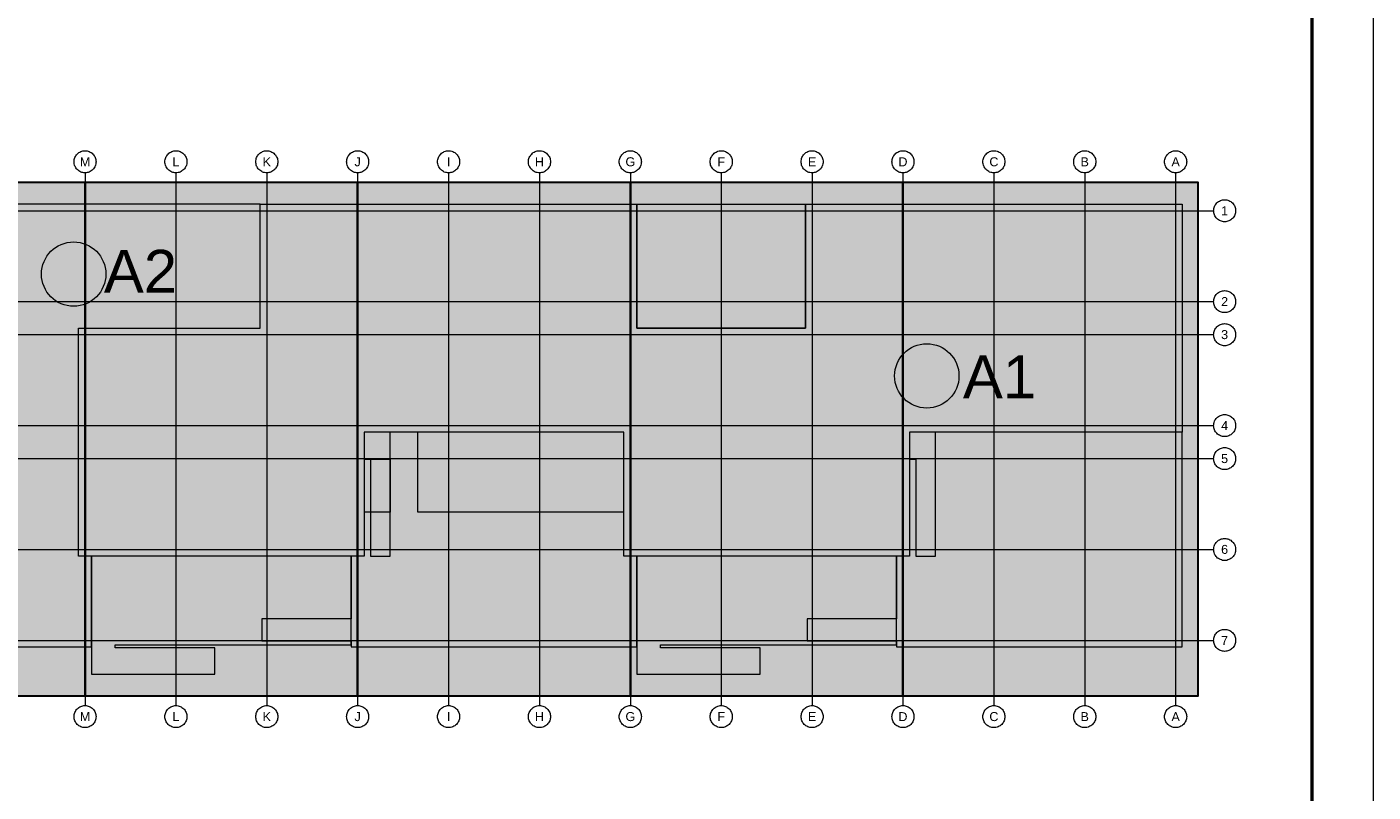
# Model space of a CAD drawing. Extents: x 294 to 994, y 7 to 427.
# Tile 29 of 31: x 884 to 994, y 178 to 241. Entities that reach past the tile are written whole.
import ezdxf
from ezdxf.lldxf.tags import DXFTag

# ---------------------------------------------------------------- set-up
doc = ezdxf.new("R2010")
doc.units = 0
doc.layers.get('0').update_dxf_attribs({"lineweight": 5})
for name, color, linetype, lineweight in [('ELT_Aufzug', 7, 'Continuous', 5), ('iwb_Plankopf Linie', 7, 'Continuous', 13), ('iwb_Plankopf Rahmen', 7, 'Continuous', 35), ('iwb_Plankopf Text', 7, 'Continuous', 18), ('PK_LP', 7, 'Continuous', 9), ('PK_LP_Achsen', 7, 'STRICHPUNKT2', 5)]:
    doc.layers.add(name, color=color, linetype=linetype, lineweight=lineweight)
for name, color, linetype, lineweight, true_color in [('PK_Förderanlagen', 5, 'Continuous', 9, 0x0000ff), ('PK_LP_gesamt', 1, 'Continuous', 9, 0xff0000), ('PK_LP_Tennung', 9, 'Continuous', 18, 0x808080)]:
    doc.layers.add(name, color=color, linetype=linetype, lineweight=lineweight, true_color=true_color)
doc.styles.add('Arial', font='arial.ttf')
doc.styles.get("Standard").update_dxf_attribs({"font": 'arial.ttf'})
tags = doc.linetypes.add('grob', pattern=[14, 3, -8, 3]).pattern_tags.tags
tags[8:9] = [DXFTag(74, 4), DXFTag(75, 0), DXFTag(340, '0'), DXFTag(46, 0.0), DXFTag(50, 0.0), DXFTag(44, 0.0), DXFTag(45, 0.0)]
tags[6:7] = [DXFTag(74, 4), DXFTag(75, 0), DXFTag(340, '0'), DXFTag(46, 0.0), DXFTag(50, 0.0), DXFTag(44, 0.0), DXFTag(45, 0.0)]
tags[4:5] = [DXFTag(74, 4), DXFTag(75, 0), DXFTag(340, '0'), DXFTag(46, 0.0), DXFTag(50, 0.0), DXFTag(44, 0.0), DXFTag(45, 0.0)]
tags = doc.linetypes.add('STRICHPUNKT2', pattern=[12.7, 6.35, -3.175, 0, -3.175]).pattern_tags.tags
tags[10:11] = [DXFTag(74, 4), DXFTag(75, 0), DXFTag(340, '0'), DXFTag(46, 0.0), DXFTag(50, 0.0), DXFTag(44, 0.0), DXFTag(45, 0.0)]
tags[8:9] = [DXFTag(74, 4), DXFTag(75, 0), DXFTag(340, '0'), DXFTag(46, 0.0), DXFTag(50, 0.0), DXFTag(44, 0.0), DXFTag(45, 0.0)]
tags[6:7] = [DXFTag(74, 4), DXFTag(75, 0), DXFTag(340, '0'), DXFTag(46, 0.0), DXFTag(50, 0.0), DXFTag(44, 0.0), DXFTag(45, 0.0)]
tags[4:5] = [DXFTag(74, 4), DXFTag(75, 0), DXFTag(340, '0'), DXFTag(46, 0.0), DXFTag(50, 0.0), DXFTag(44, 0.0), DXFTag(45, 0.0)]

# ---------------------------------------------------------------- blocks, each defined once
blk = doc.blocks.new('Polygon-A05LE0N9BH', base_point=(956.92, 211.02))
at = {"color": 0, "linetype": 'ByBlock', "lineweight": -2, "ltscale": 0.13}
blk.add_solid([(956.92, 211.02), (956.92, 213.36), (958.36, 211.02), (958.36, 213.36)], dxfattribs=at)
blk = doc.blocks.new('Polygon-A05LE0NBBH', base_point=(887.11, 219.79))
at = {"color": 0, "linetype": 'ByBlock', "lineweight": -2, "ltscale": 0.13}
blk.add_solid([(887.11, 219.79), (887.11, 221.3), (888.73, 219.79), (888.73, 221.3)], dxfattribs=at)
blk = doc.blocks.new('Schraffur-A05LE0NFBH', base_point=(818.1, 186.06))
at = {"color": 0, "linetype": 'ByBlock', "lineweight": -2, "ltscale": 0.13}
blk.add_solid([(818.1, 228.07), (979.74, 228.07), (818.1, 186.06), (979.74, 186.06)], dxfattribs=at)

msp = doc.modelspace()

# ---------------------------------------------------------------- linework, layer by layer
at = {"layer": 'iwb_Plankopf Linie', "ltscale": 0.13}
msp.add_line((989.07, 11.8), (989.07, 303.8), dxfattribs=at)
at = {"layer": 'iwb_Plankopf Rahmen', "color": 8, "lineweight": 13, "ltscale": 0.13, "true_color": 0x808080}
msp.add_line((994.07, 426.8), (994.07, 6.8), dxfattribs=at)
at = {"layer": 'iwb_Plankopf Rahmen', "color": 7, "lineweight": 50, "ltscale": 0.5}
msp.add_line((989.07, 421.38), (989.07, 11.8), dxfattribs=at)
at = {"layer": 'iwb_Plankopf Rahmen', "ltscale": 0.35}
msp.add_line((989.07, 303.8), (989.07, 11.8), dxfattribs=at)
at = {"layer": 'PK_Förderanlagen', "ltscale": 0.13}
for centre in [(887.91, 220.56), (957.61, 212.24)]:
    msp.add_circle(centre, 2.63, dxfattribs=at)
at = {"layer": 'PK_LP', "color": 7, "linetype": 'grob', "lineweight": 30, "ltscale": 0.3}
for points in [[(861.48, 228.07), (888.84, 228.07), (888.84, 186.06), (861.48, 186.06)], [(888.84, 228.07), (911.11, 228.07), (911.11, 186.06), (888.84, 186.06)], [(911.11, 228.07), (933.39, 228.07), (933.39, 186.06), (911.11, 186.06)], [(933.39, 228.07), (955.66, 228.07), (955.66, 186.06), (933.39, 186.06)]]:
    msp.add_lwpolyline(points, close=True, dxfattribs=at)
at = {"layer": 'PK_LP', "linetype": 'grob', "lineweight": 30, "ltscale": 0.3}
msp.add_lwpolyline([(955.66, 228.07), (979.74, 228.07), (979.74, 186.06), (955.66, 186.06)], close=True, dxfattribs=at)
at = {"layer": 'PK_LP', "lineweight": 13, "ltscale": 0.13}
for points in [[(819.9, 215.07), (819.9, 197.52), (833.58, 197.52), (833.58, 190.1), (889.38, 190.1), (889.38, 197.52), (888.3, 197.52), (888.3, 216.14), (903.15, 216.14), (903.15, 226.27), (834.66, 226.27), (834.66, 215.07)], [(911.65, 197.52), (888.3, 197.52), (888.3, 216.14), (903.15, 216.14), (903.15, 226.27), (933.93, 226.27), (933.93, 216.14), (947.7, 216.14), (947.7, 226.27), (978.48, 226.27), (978.48, 207.65), (956.2, 207.65), (956.2, 197.52), (932.85, 197.52), (932.85, 207.65), (911.65, 207.65)], [(933.93, 226.27), (947.7, 226.27), (947.7, 216.14), (933.93, 216.14)], [(903.29, 192.4), (903.29, 190.6), (910.58, 190.6), (910.58, 190.1), (933.93, 190.1), (933.93, 197.52), (932.85, 197.52), (932.85, 201.11), (916.03, 201.11), (916.03, 207.65), (911.65, 207.65), (911.65, 205.45), (913.77, 205.45), (913.77, 201.11), (911.65, 201.11), (911.65, 197.52), (910.58, 197.52), (910.58, 192.4)], [(913.77, 197.52), (913.77, 207.65), (911.65, 207.65), (911.65, 205.45), (912.15, 205.45), (912.15, 197.52)], [(947.84, 192.4), (947.84, 190.6), (955.13, 190.6), (955.13, 190.1), (978.48, 190.1), (978.48, 207.65), (956.2, 207.65), (956.2, 197.52), (955.13, 197.52), (955.13, 192.4)], [(958.32, 197.52), (958.32, 207.65), (956.2, 207.65), (956.2, 205.45), (956.7, 205.45), (956.7, 197.52)], [(889.38, 197.52), (889.38, 187.86), (899.45, 187.86), (899.45, 190.02), (891.31, 190.02), (891.31, 190.28), (910.58, 190.28), (910.58, 197.52)], [(933.93, 197.52), (933.93, 187.86), (944, 187.86), (944, 190.02), (935.86, 190.02), (935.86, 190.28), (955.13, 190.28), (955.13, 197.52)]]:
    msp.add_lwpolyline(points, close=True, dxfattribs=at)
at = {"layer": 'PK_LP_Achsen', "color": 7, "ltscale": 0.13}
for p, q in [((888.84, 228.83), (888.84, 185.3)), ((896.26, 228.83), (896.26, 185.3)), ((903.69, 228.83), (903.69, 185.3)), ((911.11, 228.83), (911.11, 185.3)), ((918.54, 228.83), (918.54, 185.3)), ((925.96, 228.83), (925.96, 185.3)), ((933.39, 228.83), (933.39, 185.3)), ((940.81, 228.83), (940.81, 185.3)), ((948.24, 228.83), (948.24, 185.3)), ((955.66, 228.83), (955.66, 185.3)), ((963.09, 228.83), (963.09, 185.3)), ((970.51, 228.83), (970.51, 185.3)), ((977.94, 228.83), (977.94, 185.3)), ((817.34, 225.73), (981.04, 225.73)), ((817.34, 218.31), (981.04, 218.31)), ((817.34, 215.61), (981.04, 215.61)), ((817.34, 208.18), (981.04, 208.18)), ((817.34, 205.48), (981.04, 205.48)), ((817.34, 198.06), (981.04, 198.06)), ((817.34, 190.63), (981.04, 190.63))]:
    msp.add_line(p, q, dxfattribs=at)
at = {"layer": 'PK_LP_Achsen', "color": 7, "linetype": 'Continuous', "ltscale": 0.13}
for points in [[(888.84, 230.63), (888.93, 230.63), (889.01, 230.62), (889.1, 230.6), (889.18, 230.57), (889.26, 230.53), (889.34, 230.48), (889.41, 230.43), (889.48, 230.37), (889.54, 230.31), (889.59, 230.23), (889.63, 230.16), (889.67, 230.08), (889.7, 230), (889.72, 229.91), (889.73, 229.82), (889.74, 229.73), (889.73, 229.65), (889.72, 229.56), (889.7, 229.47), (889.67, 229.39), (889.63, 229.31), (889.59, 229.23), (889.54, 229.16), (889.48, 229.1), (889.41, 229.04), (889.34, 228.99), (889.26, 228.94), (889.18, 228.9), (889.1, 228.87), (889.01, 228.85), (888.93, 228.84), (888.84, 228.83), (888.75, 228.84), (888.66, 228.85), (888.58, 228.87), (888.49, 228.9), (888.42, 228.94), (888.34, 228.99), (888.27, 229.04), (888.2, 229.1), (888.14, 229.16), (888.09, 229.23), (888.05, 229.31), (888.01, 229.39), (887.98, 229.47), (887.96, 229.56), (887.94, 229.65), (887.94, 229.73), (887.94, 229.82), (887.96, 229.91), (887.98, 230), (888.01, 230.08), (888.05, 230.16), (888.09, 230.23), (888.14, 230.31), (888.2, 230.37), (888.27, 230.43), (888.34, 230.48), (888.42, 230.53), (888.49, 230.57), (888.58, 230.6), (888.66, 230.62), (888.75, 230.63)], [(896.26, 230.63), (896.35, 230.63), (896.44, 230.62), (896.53, 230.6), (896.61, 230.57), (896.69, 230.53), (896.76, 230.48), (896.84, 230.43), (896.9, 230.37), (896.96, 230.31), (897.01, 230.23), (897.06, 230.16), (897.1, 230.08), (897.13, 230), (897.15, 229.91), (897.16, 229.82), (897.16, 229.73), (897.16, 229.65), (897.15, 229.56), (897.13, 229.47), (897.1, 229.39), (897.06, 229.31), (897.01, 229.23), (896.96, 229.16), (896.9, 229.1), (896.84, 229.04), (896.76, 228.99), (896.69, 228.94), (896.61, 228.9), (896.53, 228.87), (896.44, 228.85), (896.35, 228.84), (896.26, 228.83), (896.18, 228.84), (896.09, 228.85), (896, 228.87), (895.92, 228.9), (895.84, 228.94), (895.76, 228.99), (895.69, 229.04), (895.63, 229.1), (895.57, 229.16), (895.52, 229.23), (895.47, 229.31), (895.43, 229.39), (895.4, 229.47), (895.38, 229.56), (895.37, 229.65), (895.36, 229.73), (895.37, 229.82), (895.38, 229.91), (895.4, 230), (895.43, 230.08), (895.47, 230.16), (895.52, 230.23), (895.57, 230.31), (895.63, 230.37), (895.69, 230.43), (895.76, 230.48), (895.84, 230.53), (895.92, 230.57), (896, 230.6), (896.09, 230.62), (896.18, 230.63)], [(903.69, 230.63), (903.78, 230.63), (903.86, 230.62), (903.95, 230.6), (904.03, 230.57), (904.11, 230.53), (904.19, 230.48), (904.26, 230.43), (904.33, 230.37), (904.39, 230.31), (904.44, 230.23), (904.48, 230.16), (904.52, 230.08), (904.55, 230), (904.57, 229.91), (904.58, 229.82), (904.59, 229.73), (904.58, 229.65), (904.57, 229.56), (904.55, 229.47), (904.52, 229.39), (904.48, 229.31), (904.44, 229.23), (904.39, 229.16), (904.33, 229.1), (904.26, 229.04), (904.19, 228.99), (904.11, 228.94), (904.03, 228.9), (903.95, 228.87), (903.86, 228.85), (903.78, 228.84), (903.69, 228.83), (903.6, 228.84), (903.51, 228.85), (903.43, 228.87), (903.34, 228.9), (903.27, 228.94), (903.19, 228.99), (903.12, 229.04), (903.05, 229.1), (902.99, 229.16), (902.94, 229.23), (902.9, 229.31), (902.86, 229.39), (902.83, 229.47), (902.81, 229.56), (902.79, 229.65), (902.79, 229.73), (902.79, 229.82), (902.81, 229.91), (902.83, 230), (902.86, 230.08), (902.9, 230.16), (902.94, 230.23), (902.99, 230.31), (903.05, 230.37), (903.12, 230.43), (903.19, 230.48), (903.27, 230.53), (903.34, 230.57), (903.43, 230.6), (903.51, 230.62), (903.6, 230.63)], [(911.11, 230.63), (911.2, 230.63), (911.29, 230.62), (911.38, 230.6), (911.46, 230.57), (911.54, 230.53), (911.61, 230.48), (911.69, 230.43), (911.75, 230.37), (911.81, 230.31), (911.86, 230.23), (911.91, 230.16), (911.95, 230.08), (911.98, 230), (912, 229.91), (912.01, 229.82), (912.01, 229.73), (912.01, 229.65), (912, 229.56), (911.98, 229.47), (911.95, 229.39), (911.91, 229.31), (911.86, 229.23), (911.81, 229.16), (911.75, 229.1), (911.69, 229.04), (911.61, 228.99), (911.54, 228.94), (911.46, 228.9), (911.38, 228.87), (911.29, 228.85), (911.2, 228.84), (911.11, 228.83), (911.03, 228.84), (910.94, 228.85), (910.85, 228.87), (910.77, 228.9), (910.69, 228.94), (910.61, 228.99), (910.54, 229.04), (910.48, 229.1), (910.42, 229.16), (910.37, 229.23), (910.32, 229.31), (910.28, 229.39), (910.25, 229.47), (910.23, 229.56), (910.22, 229.65), (910.21, 229.73), (910.22, 229.82), (910.23, 229.91), (910.25, 230), (910.28, 230.08), (910.32, 230.16), (910.37, 230.23), (910.42, 230.31), (910.48, 230.37), (910.54, 230.43), (910.61, 230.48), (910.69, 230.53), (910.77, 230.57), (910.85, 230.6), (910.94, 230.62), (911.03, 230.63)], [(918.54, 230.63), (918.63, 230.63), (918.71, 230.62), (918.8, 230.6), (918.88, 230.57), (918.96, 230.53), (919.04, 230.48), (919.11, 230.43), (919.18, 230.37), (919.24, 230.31), (919.29, 230.23), (919.33, 230.16), (919.37, 230.08), (919.4, 230), (919.42, 229.91), (919.43, 229.82), (919.44, 229.73), (919.43, 229.65), (919.42, 229.56), (919.4, 229.47), (919.37, 229.39), (919.33, 229.31), (919.29, 229.23), (919.24, 229.16), (919.18, 229.1), (919.11, 229.04), (919.04, 228.99), (918.96, 228.94), (918.88, 228.9), (918.8, 228.87), (918.71, 228.85), (918.63, 228.84), (918.54, 228.83), (918.45, 228.84), (918.36, 228.85), (918.28, 228.87), (918.19, 228.9), (918.12, 228.94), (918.04, 228.99), (917.97, 229.04), (917.9, 229.1), (917.84, 229.16), (917.79, 229.23), (917.75, 229.31), (917.71, 229.39), (917.68, 229.47), (917.66, 229.56), (917.64, 229.65), (917.64, 229.73), (917.64, 229.82), (917.66, 229.91), (917.68, 230), (917.71, 230.08), (917.75, 230.16), (917.79, 230.23), (917.84, 230.31), (917.9, 230.37), (917.97, 230.43), (918.04, 230.48), (918.12, 230.53), (918.19, 230.57), (918.28, 230.6), (918.36, 230.62), (918.45, 230.63)], [(925.96, 230.63), (926.05, 230.63), (926.14, 230.62), (926.23, 230.6), (926.31, 230.57), (926.39, 230.53), (926.46, 230.48), (926.54, 230.43), (926.6, 230.37), (926.66, 230.31), (926.71, 230.23), (926.76, 230.16), (926.8, 230.08), (926.83, 230), (926.85, 229.91), (926.86, 229.82), (926.86, 229.73), (926.86, 229.65), (926.85, 229.56), (926.83, 229.47), (926.8, 229.39), (926.76, 229.31), (926.71, 229.23), (926.66, 229.16), (926.6, 229.1), (926.54, 229.04), (926.46, 228.99), (926.39, 228.94), (926.31, 228.9), (926.23, 228.87), (926.14, 228.85), (926.05, 228.84), (925.96, 228.83), (925.88, 228.84), (925.79, 228.85), (925.7, 228.87), (925.62, 228.9), (925.54, 228.94), (925.46, 228.99), (925.39, 229.04), (925.33, 229.1), (925.27, 229.16), (925.22, 229.23), (925.17, 229.31), (925.13, 229.39), (925.1, 229.47), (925.08, 229.56), (925.07, 229.65), (925.06, 229.73), (925.07, 229.82), (925.08, 229.91), (925.1, 230), (925.13, 230.08), (925.17, 230.16), (925.22, 230.23), (925.27, 230.31), (925.33, 230.37), (925.39, 230.43), (925.46, 230.48), (925.54, 230.53), (925.62, 230.57), (925.7, 230.6), (925.79, 230.62), (925.88, 230.63)], [(933.39, 230.63), (933.48, 230.63), (933.56, 230.62), (933.65, 230.6), (933.73, 230.57), (933.81, 230.53), (933.89, 230.48), (933.96, 230.43), (934.03, 230.37), (934.09, 230.31), (934.14, 230.23), (934.18, 230.16), (934.22, 230.08), (934.25, 230), (934.27, 229.91), (934.28, 229.82), (934.29, 229.73), (934.28, 229.65), (934.27, 229.56), (934.25, 229.47), (934.22, 229.39), (934.18, 229.31), (934.14, 229.23), (934.09, 229.16), (934.03, 229.1), (933.96, 229.04), (933.89, 228.99), (933.81, 228.94), (933.73, 228.9), (933.65, 228.87), (933.56, 228.85), (933.48, 228.84), (933.39, 228.83), (933.3, 228.84), (933.21, 228.85), (933.13, 228.87), (933.04, 228.9), (932.97, 228.94), (932.89, 228.99), (932.82, 229.04), (932.75, 229.1), (932.69, 229.16), (932.64, 229.23), (932.6, 229.31), (932.56, 229.39), (932.53, 229.47), (932.51, 229.56), (932.49, 229.65), (932.49, 229.73), (932.49, 229.82), (932.51, 229.91), (932.53, 230), (932.56, 230.08), (932.6, 230.16), (932.64, 230.23), (932.69, 230.31), (932.75, 230.37), (932.82, 230.43), (932.89, 230.48), (932.97, 230.53), (933.04, 230.57), (933.13, 230.6), (933.21, 230.62), (933.3, 230.63)], [(940.81, 230.63), (940.9, 230.63), (940.99, 230.62), (941.08, 230.6), (941.16, 230.57), (941.24, 230.53), (941.31, 230.48), (941.39, 230.43), (941.45, 230.37), (941.51, 230.31), (941.56, 230.23), (941.61, 230.16), (941.65, 230.08), (941.68, 230), (941.7, 229.91), (941.71, 229.82), (941.71, 229.73), (941.71, 229.65), (941.7, 229.56), (941.68, 229.47), (941.65, 229.39), (941.61, 229.31), (941.56, 229.23), (941.51, 229.16), (941.45, 229.1), (941.39, 229.04), (941.31, 228.99), (941.24, 228.94), (941.16, 228.9), (941.08, 228.87), (940.99, 228.85), (940.9, 228.84), (940.81, 228.83), (940.73, 228.84), (940.64, 228.85), (940.55, 228.87), (940.47, 228.9), (940.39, 228.94), (940.31, 228.99), (940.24, 229.04), (940.18, 229.1), (940.12, 229.16), (940.07, 229.23), (940.02, 229.31), (939.98, 229.39), (939.95, 229.47), (939.93, 229.56), (939.92, 229.65), (939.91, 229.73), (939.92, 229.82), (939.93, 229.91), (939.95, 230), (939.98, 230.08), (940.02, 230.16), (940.07, 230.23), (940.12, 230.31), (940.18, 230.37), (940.24, 230.43), (940.31, 230.48), (940.39, 230.53), (940.47, 230.57), (940.55, 230.6), (940.64, 230.62), (940.73, 230.63)], [(948.24, 230.63), (948.33, 230.63), (948.41, 230.62), (948.5, 230.6), (948.58, 230.57), (948.66, 230.53), (948.74, 230.48), (948.81, 230.43), (948.88, 230.37), (948.94, 230.31), (948.99, 230.23), (949.03, 230.16), (949.07, 230.08), (949.1, 230), (949.12, 229.91), (949.13, 229.82), (949.14, 229.73), (949.13, 229.65), (949.12, 229.56), (949.1, 229.47), (949.07, 229.39), (949.03, 229.31), (948.99, 229.23), (948.94, 229.16), (948.88, 229.1), (948.81, 229.04), (948.74, 228.99), (948.66, 228.94), (948.58, 228.9), (948.5, 228.87), (948.41, 228.85), (948.33, 228.84), (948.24, 228.83), (948.15, 228.84), (948.06, 228.85), (947.98, 228.87), (947.89, 228.9), (947.82, 228.94), (947.74, 228.99), (947.67, 229.04), (947.6, 229.1), (947.54, 229.16), (947.49, 229.23), (947.45, 229.31), (947.41, 229.39), (947.38, 229.47), (947.36, 229.56), (947.34, 229.65), (947.34, 229.73), (947.34, 229.82), (947.36, 229.91), (947.38, 230), (947.41, 230.08), (947.45, 230.16), (947.49, 230.23), (947.54, 230.31), (947.6, 230.37), (947.67, 230.43), (947.74, 230.48), (947.82, 230.53), (947.89, 230.57), (947.98, 230.6), (948.06, 230.62), (948.15, 230.63)], [(955.66, 230.63), (955.75, 230.63), (955.84, 230.62), (955.93, 230.6), (956.01, 230.57), (956.09, 230.53), (956.16, 230.48), (956.24, 230.43), (956.3, 230.37), (956.36, 230.31), (956.41, 230.23), (956.46, 230.16), (956.5, 230.08), (956.53, 230), (956.55, 229.91), (956.56, 229.82), (956.56, 229.73), (956.56, 229.65), (956.55, 229.56), (956.53, 229.47), (956.5, 229.39), (956.46, 229.31), (956.41, 229.23), (956.36, 229.16), (956.3, 229.1), (956.24, 229.04), (956.16, 228.99), (956.09, 228.94), (956.01, 228.9), (955.93, 228.87), (955.84, 228.85), (955.75, 228.84), (955.66, 228.83), (955.58, 228.84), (955.49, 228.85), (955.4, 228.87), (955.32, 228.9), (955.24, 228.94), (955.16, 228.99), (955.09, 229.04), (955.03, 229.1), (954.97, 229.16), (954.92, 229.23), (954.87, 229.31), (954.83, 229.39), (954.8, 229.47), (954.78, 229.56), (954.77, 229.65), (954.76, 229.73), (954.77, 229.82), (954.78, 229.91), (954.8, 230), (954.83, 230.08), (954.87, 230.16), (954.92, 230.23), (954.97, 230.31), (955.03, 230.37), (955.09, 230.43), (955.16, 230.48), (955.24, 230.53), (955.32, 230.57), (955.4, 230.6), (955.49, 230.62), (955.58, 230.63)], [(963.09, 230.63), (963.18, 230.63), (963.26, 230.62), (963.35, 230.6), (963.43, 230.57), (963.51, 230.53), (963.59, 230.48), (963.66, 230.43), (963.73, 230.37), (963.79, 230.31), (963.84, 230.23), (963.88, 230.16), (963.92, 230.08), (963.95, 230), (963.97, 229.91), (963.98, 229.82), (963.99, 229.73), (963.98, 229.65), (963.97, 229.56), (963.95, 229.47), (963.92, 229.39), (963.88, 229.31), (963.84, 229.23), (963.79, 229.16), (963.73, 229.1), (963.66, 229.04), (963.59, 228.99), (963.51, 228.94), (963.43, 228.9), (963.35, 228.87), (963.26, 228.85), (963.18, 228.84), (963.09, 228.83), (963, 228.84), (962.91, 228.85), (962.83, 228.87), (962.74, 228.9), (962.67, 228.94), (962.59, 228.99), (962.52, 229.04), (962.45, 229.1), (962.39, 229.16), (962.34, 229.23), (962.3, 229.31), (962.26, 229.39), (962.23, 229.47), (962.21, 229.56), (962.19, 229.65), (962.19, 229.73), (962.19, 229.82), (962.21, 229.91), (962.23, 230), (962.26, 230.08), (962.3, 230.16), (962.34, 230.23), (962.39, 230.31), (962.45, 230.37), (962.52, 230.43), (962.59, 230.48), (962.67, 230.53), (962.74, 230.57), (962.83, 230.6), (962.91, 230.62), (963, 230.63)], [(970.51, 230.63), (970.6, 230.63), (970.69, 230.62), (970.78, 230.6), (970.86, 230.57), (970.94, 230.53), (971.01, 230.48), (971.09, 230.43), (971.15, 230.37), (971.21, 230.31), (971.26, 230.23), (971.31, 230.16), (971.35, 230.08), (971.38, 230), (971.4, 229.91), (971.41, 229.82), (971.41, 229.73), (971.41, 229.65), (971.4, 229.56), (971.38, 229.47), (971.35, 229.39), (971.31, 229.31), (971.26, 229.23), (971.21, 229.16), (971.15, 229.1), (971.09, 229.04), (971.01, 228.99), (970.94, 228.94), (970.86, 228.9), (970.78, 228.87), (970.69, 228.85), (970.6, 228.84), (970.51, 228.83), (970.43, 228.84), (970.34, 228.85), (970.25, 228.87), (970.17, 228.9), (970.09, 228.94), (970.01, 228.99), (969.94, 229.04), (969.88, 229.1), (969.82, 229.16), (969.77, 229.23), (969.72, 229.31), (969.68, 229.39), (969.65, 229.47), (969.63, 229.56), (969.62, 229.65), (969.61, 229.73), (969.62, 229.82), (969.63, 229.91), (969.65, 230), (969.68, 230.08), (969.72, 230.16), (969.77, 230.23), (969.82, 230.31), (969.88, 230.37), (969.94, 230.43), (970.01, 230.48), (970.09, 230.53), (970.17, 230.57), (970.25, 230.6), (970.34, 230.62), (970.43, 230.63)], [(977.94, 230.63), (978.03, 230.63), (978.11, 230.62), (978.2, 230.6), (978.28, 230.57), (978.36, 230.53), (978.44, 230.48), (978.51, 230.43), (978.58, 230.37), (978.64, 230.31), (978.69, 230.23), (978.73, 230.16), (978.77, 230.08), (978.8, 230), (978.82, 229.91), (978.83, 229.82), (978.84, 229.73), (978.83, 229.65), (978.82, 229.56), (978.8, 229.47), (978.77, 229.39), (978.73, 229.31), (978.69, 229.23), (978.64, 229.16), (978.58, 229.1), (978.51, 229.04), (978.44, 228.99), (978.36, 228.94), (978.28, 228.9), (978.2, 228.87), (978.11, 228.85), (978.03, 228.84), (977.94, 228.83), (977.85, 228.84), (977.76, 228.85), (977.68, 228.87), (977.59, 228.9), (977.52, 228.94), (977.44, 228.99), (977.37, 229.04), (977.3, 229.1), (977.24, 229.16), (977.19, 229.23), (977.15, 229.31), (977.11, 229.39), (977.08, 229.47), (977.06, 229.56), (977.04, 229.65), (977.04, 229.73), (977.04, 229.82), (977.06, 229.91), (977.08, 230), (977.11, 230.08), (977.15, 230.16), (977.19, 230.23), (977.24, 230.31), (977.3, 230.37), (977.37, 230.43), (977.44, 230.48), (977.52, 230.53), (977.59, 230.57), (977.68, 230.6), (977.76, 230.62), (977.85, 230.63)], [(982.84, 225.73), (982.84, 225.64), (982.82, 225.56), (982.8, 225.47), (982.77, 225.39), (982.74, 225.31), (982.69, 225.23), (982.64, 225.16), (982.58, 225.1), (982.51, 225.04), (982.44, 224.98), (982.37, 224.94), (982.29, 224.9), (982.2, 224.87), (982.12, 224.85), (982.03, 224.84), (981.94, 224.83), (981.85, 224.84), (981.77, 224.85), (981.68, 224.87), (981.6, 224.9), (981.52, 224.94), (981.44, 224.98), (981.37, 225.04), (981.31, 225.1), (981.25, 225.16), (981.19, 225.23), (981.15, 225.31), (981.11, 225.39), (981.08, 225.47), (981.06, 225.56), (981.05, 225.64), (981.04, 225.73), (981.05, 225.82), (981.06, 225.91), (981.08, 225.99), (981.11, 226.08), (981.15, 226.16), (981.19, 226.23), (981.25, 226.3), (981.31, 226.37), (981.37, 226.43), (981.44, 226.48), (981.52, 226.53), (981.6, 226.56), (981.68, 226.59), (981.77, 226.62), (981.85, 226.63), (981.94, 226.63), (982.03, 226.63), (982.12, 226.62), (982.2, 226.59), (982.29, 226.56), (982.37, 226.53), (982.44, 226.48), (982.51, 226.43), (982.58, 226.37), (982.64, 226.3), (982.69, 226.23), (982.74, 226.16), (982.77, 226.08), (982.8, 225.99), (982.82, 225.91), (982.84, 225.82)], [(982.84, 218.31), (982.84, 218.22), (982.82, 218.13), (982.8, 218.05), (982.77, 217.96), (982.74, 217.88), (982.69, 217.81), (982.64, 217.74), (982.58, 217.67), (982.51, 217.61), (982.44, 217.56), (982.37, 217.51), (982.29, 217.48), (982.2, 217.45), (982.12, 217.42), (982.03, 217.41), (981.94, 217.41), (981.85, 217.41), (981.77, 217.42), (981.68, 217.45), (981.6, 217.48), (981.52, 217.51), (981.44, 217.56), (981.37, 217.61), (981.31, 217.67), (981.25, 217.74), (981.19, 217.81), (981.15, 217.88), (981.11, 217.96), (981.08, 218.05), (981.06, 218.13), (981.05, 218.22), (981.04, 218.31), (981.05, 218.4), (981.06, 218.48), (981.08, 218.57), (981.11, 218.65), (981.15, 218.73), (981.19, 218.81), (981.25, 218.88), (981.31, 218.94), (981.37, 219), (981.44, 219.06), (981.52, 219.1), (981.6, 219.14), (981.68, 219.17), (981.77, 219.19), (981.85, 219.2), (981.94, 219.21), (982.03, 219.2), (982.12, 219.19), (982.2, 219.17), (982.29, 219.14), (982.37, 219.1), (982.44, 219.06), (982.51, 219), (982.58, 218.94), (982.64, 218.88), (982.69, 218.81), (982.74, 218.73), (982.77, 218.65), (982.8, 218.57), (982.82, 218.48), (982.84, 218.4)], [(982.84, 215.61), (982.84, 215.52), (982.82, 215.43), (982.8, 215.35), (982.77, 215.26), (982.74, 215.18), (982.69, 215.11), (982.64, 215.04), (982.58, 214.97), (982.51, 214.91), (982.44, 214.86), (982.37, 214.81), (982.29, 214.78), (982.2, 214.75), (982.12, 214.72), (982.03, 214.71), (981.94, 214.71), (981.85, 214.71), (981.77, 214.72), (981.68, 214.75), (981.6, 214.78), (981.52, 214.81), (981.44, 214.86), (981.37, 214.91), (981.31, 214.97), (981.25, 215.04), (981.19, 215.11), (981.15, 215.18), (981.11, 215.26), (981.08, 215.35), (981.06, 215.43), (981.05, 215.52), (981.04, 215.61), (981.05, 215.7), (981.06, 215.78), (981.08, 215.87), (981.11, 215.95), (981.15, 216.03), (981.19, 216.11), (981.25, 216.18), (981.31, 216.24), (981.37, 216.3), (981.44, 216.36), (981.52, 216.4), (981.6, 216.44), (981.68, 216.47), (981.77, 216.49), (981.85, 216.5), (981.94, 216.51), (982.03, 216.5), (982.12, 216.49), (982.2, 216.47), (982.29, 216.44), (982.37, 216.4), (982.44, 216.36), (982.51, 216.3), (982.58, 216.24), (982.64, 216.18), (982.69, 216.11), (982.74, 216.03), (982.77, 215.95), (982.8, 215.87), (982.82, 215.78), (982.84, 215.7)], [(982.84, 208.18), (982.84, 208.09), (982.82, 208.01), (982.8, 207.92), (982.77, 207.84), (982.74, 207.76), (982.69, 207.68), (982.64, 207.61), (982.58, 207.55), (982.51, 207.49), (982.44, 207.43), (982.37, 207.39), (982.29, 207.35), (982.2, 207.32), (982.12, 207.3), (982.03, 207.29), (981.94, 207.28), (981.85, 207.29), (981.77, 207.3), (981.68, 207.32), (981.6, 207.35), (981.52, 207.39), (981.44, 207.43), (981.37, 207.49), (981.31, 207.55), (981.25, 207.61), (981.19, 207.68), (981.15, 207.76), (981.11, 207.84), (981.08, 207.92), (981.06, 208.01), (981.05, 208.09), (981.04, 208.18), (981.05, 208.27), (981.06, 208.36), (981.08, 208.44), (981.11, 208.53), (981.15, 208.61), (981.19, 208.68), (981.25, 208.75), (981.31, 208.82), (981.37, 208.88), (981.44, 208.93), (981.52, 208.98), (981.6, 209.01), (981.68, 209.04), (981.77, 209.07), (981.85, 209.08), (981.94, 209.08), (982.03, 209.08), (982.12, 209.07), (982.2, 209.04), (982.29, 209.01), (982.37, 208.98), (982.44, 208.93), (982.51, 208.88), (982.58, 208.82), (982.64, 208.75), (982.69, 208.68), (982.74, 208.61), (982.77, 208.53), (982.8, 208.44), (982.82, 208.36), (982.84, 208.27)], [(982.84, 205.48), (982.84, 205.39), (982.82, 205.31), (982.8, 205.22), (982.77, 205.14), (982.74, 205.06), (982.69, 204.98), (982.64, 204.91), (982.58, 204.85), (982.51, 204.79), (982.44, 204.73), (982.37, 204.69), (982.29, 204.65), (982.2, 204.62), (982.12, 204.6), (982.03, 204.59), (981.94, 204.58), (981.85, 204.59), (981.77, 204.6), (981.68, 204.62), (981.6, 204.65), (981.52, 204.69), (981.44, 204.73), (981.37, 204.79), (981.31, 204.85), (981.25, 204.91), (981.19, 204.98), (981.15, 205.06), (981.11, 205.14), (981.08, 205.22), (981.06, 205.31), (981.05, 205.39), (981.04, 205.48), (981.05, 205.57), (981.06, 205.66), (981.08, 205.74), (981.11, 205.83), (981.15, 205.91), (981.19, 205.98), (981.25, 206.05), (981.31, 206.12), (981.37, 206.18), (981.44, 206.23), (981.52, 206.28), (981.6, 206.31), (981.68, 206.34), (981.77, 206.37), (981.85, 206.38), (981.94, 206.38), (982.03, 206.38), (982.12, 206.37), (982.2, 206.34), (982.29, 206.31), (982.37, 206.28), (982.44, 206.23), (982.51, 206.18), (982.58, 206.12), (982.64, 206.05), (982.69, 205.98), (982.74, 205.91), (982.77, 205.83), (982.8, 205.74), (982.82, 205.66), (982.84, 205.57)], [(982.84, 198.06), (982.84, 197.97), (982.82, 197.88), (982.8, 197.8), (982.77, 197.71), (982.74, 197.63), (982.69, 197.56), (982.64, 197.49), (982.58, 197.42), (982.51, 197.36), (982.44, 197.31), (982.37, 197.26), (982.29, 197.23), (982.2, 197.2), (982.12, 197.17), (982.03, 197.16), (981.94, 197.16), (981.85, 197.16), (981.77, 197.17), (981.68, 197.2), (981.6, 197.23), (981.52, 197.26), (981.44, 197.31), (981.37, 197.36), (981.31, 197.42), (981.25, 197.49), (981.19, 197.56), (981.15, 197.63), (981.11, 197.71), (981.08, 197.8), (981.06, 197.88), (981.05, 197.97), (981.04, 198.06), (981.05, 198.15), (981.06, 198.23), (981.08, 198.32), (981.11, 198.4), (981.15, 198.48), (981.19, 198.56), (981.25, 198.63), (981.31, 198.69), (981.37, 198.75), (981.44, 198.81), (981.52, 198.85), (981.6, 198.89), (981.68, 198.92), (981.77, 198.94), (981.85, 198.95), (981.94, 198.96), (982.03, 198.95), (982.12, 198.94), (982.2, 198.92), (982.29, 198.89), (982.37, 198.85), (982.44, 198.81), (982.51, 198.75), (982.58, 198.69), (982.64, 198.63), (982.69, 198.56), (982.74, 198.48), (982.77, 198.4), (982.8, 198.32), (982.82, 198.23), (982.84, 198.15)], [(982.84, 190.63), (982.84, 190.54), (982.82, 190.46), (982.8, 190.37), (982.77, 190.29), (982.74, 190.21), (982.69, 190.13), (982.64, 190.06), (982.58, 190), (982.51, 189.94), (982.44, 189.88), (982.37, 189.84), (982.29, 189.8), (982.2, 189.77), (982.12, 189.75), (982.03, 189.74), (981.94, 189.73), (981.85, 189.74), (981.77, 189.75), (981.68, 189.77), (981.6, 189.8), (981.52, 189.84), (981.44, 189.88), (981.37, 189.94), (981.31, 190), (981.25, 190.06), (981.19, 190.13), (981.15, 190.21), (981.11, 190.29), (981.08, 190.37), (981.06, 190.46), (981.05, 190.54), (981.04, 190.63), (981.05, 190.72), (981.06, 190.81), (981.08, 190.89), (981.11, 190.98), (981.15, 191.06), (981.19, 191.13), (981.25, 191.2), (981.31, 191.27), (981.37, 191.33), (981.44, 191.38), (981.52, 191.43), (981.6, 191.46), (981.68, 191.49), (981.77, 191.52), (981.85, 191.53), (981.94, 191.53), (982.03, 191.53), (982.12, 191.52), (982.2, 191.49), (982.29, 191.46), (982.37, 191.43), (982.44, 191.38), (982.51, 191.33), (982.58, 191.27), (982.64, 191.2), (982.69, 191.13), (982.74, 191.06), (982.77, 190.98), (982.8, 190.89), (982.82, 190.81), (982.84, 190.72)], [(888.84, 185.3), (888.93, 185.3), (889.01, 185.28), (889.1, 185.26), (889.18, 185.23), (889.26, 185.19), (889.34, 185.15), (889.41, 185.1), (889.48, 185.04), (889.54, 184.97), (889.59, 184.9), (889.63, 184.82), (889.67, 184.74), (889.7, 184.66), (889.72, 184.58), (889.73, 184.49), (889.74, 184.4), (889.73, 184.31), (889.72, 184.22), (889.7, 184.14), (889.67, 184.06), (889.63, 183.98), (889.59, 183.9), (889.54, 183.83), (889.48, 183.76), (889.41, 183.7), (889.34, 183.65), (889.26, 183.61), (889.18, 183.57), (889.1, 183.54), (889.01, 183.52), (888.93, 183.5), (888.84, 183.5), (888.75, 183.5), (888.66, 183.52), (888.58, 183.54), (888.49, 183.57), (888.42, 183.61), (888.34, 183.65), (888.27, 183.7), (888.2, 183.76), (888.14, 183.83), (888.09, 183.9), (888.05, 183.98), (888.01, 184.06), (887.98, 184.14), (887.96, 184.22), (887.94, 184.31), (887.94, 184.4), (887.94, 184.49), (887.96, 184.58), (887.98, 184.66), (888.01, 184.74), (888.05, 184.82), (888.09, 184.9), (888.14, 184.97), (888.2, 185.04), (888.27, 185.1), (888.34, 185.15), (888.42, 185.19), (888.49, 185.23), (888.58, 185.26), (888.66, 185.28), (888.75, 185.3)], [(896.26, 185.3), (896.35, 185.3), (896.44, 185.28), (896.53, 185.26), (896.61, 185.23), (896.69, 185.19), (896.76, 185.15), (896.84, 185.1), (896.9, 185.04), (896.96, 184.97), (897.01, 184.9), (897.06, 184.82), (897.1, 184.74), (897.13, 184.66), (897.15, 184.58), (897.16, 184.49), (897.16, 184.4), (897.16, 184.31), (897.15, 184.22), (897.13, 184.14), (897.1, 184.06), (897.06, 183.98), (897.01, 183.9), (896.96, 183.83), (896.9, 183.76), (896.84, 183.7), (896.76, 183.65), (896.69, 183.61), (896.61, 183.57), (896.53, 183.54), (896.44, 183.52), (896.35, 183.5), (896.26, 183.5), (896.18, 183.5), (896.09, 183.52), (896, 183.54), (895.92, 183.57), (895.84, 183.61), (895.76, 183.65), (895.69, 183.7), (895.63, 183.76), (895.57, 183.83), (895.52, 183.9), (895.47, 183.98), (895.43, 184.06), (895.4, 184.14), (895.38, 184.22), (895.37, 184.31), (895.36, 184.4), (895.37, 184.49), (895.38, 184.58), (895.4, 184.66), (895.43, 184.74), (895.47, 184.82), (895.52, 184.9), (895.57, 184.97), (895.63, 185.04), (895.69, 185.1), (895.76, 185.15), (895.84, 185.19), (895.92, 185.23), (896, 185.26), (896.09, 185.28), (896.18, 185.3)], [(903.69, 185.3), (903.78, 185.3), (903.86, 185.28), (903.95, 185.26), (904.03, 185.23), (904.11, 185.19), (904.19, 185.15), (904.26, 185.1), (904.33, 185.04), (904.39, 184.97), (904.44, 184.9), (904.48, 184.82), (904.52, 184.74), (904.55, 184.66), (904.57, 184.58), (904.58, 184.49), (904.59, 184.4), (904.58, 184.31), (904.57, 184.22), (904.55, 184.14), (904.52, 184.06), (904.48, 183.98), (904.44, 183.9), (904.39, 183.83), (904.33, 183.76), (904.26, 183.7), (904.19, 183.65), (904.11, 183.61), (904.03, 183.57), (903.95, 183.54), (903.86, 183.52), (903.78, 183.5), (903.69, 183.5), (903.6, 183.5), (903.51, 183.52), (903.43, 183.54), (903.34, 183.57), (903.27, 183.61), (903.19, 183.65), (903.12, 183.7), (903.05, 183.76), (902.99, 183.83), (902.94, 183.9), (902.9, 183.98), (902.86, 184.06), (902.83, 184.14), (902.81, 184.22), (902.79, 184.31), (902.79, 184.4), (902.79, 184.49), (902.81, 184.58), (902.83, 184.66), (902.86, 184.74), (902.9, 184.82), (902.94, 184.9), (902.99, 184.97), (903.05, 185.04), (903.12, 185.1), (903.19, 185.15), (903.27, 185.19), (903.34, 185.23), (903.43, 185.26), (903.51, 185.28), (903.6, 185.3)], [(911.11, 185.3), (911.2, 185.3), (911.29, 185.28), (911.38, 185.26), (911.46, 185.23), (911.54, 185.19), (911.61, 185.15), (911.69, 185.1), (911.75, 185.04), (911.81, 184.97), (911.86, 184.9), (911.91, 184.82), (911.95, 184.74), (911.98, 184.66), (912, 184.58), (912.01, 184.49), (912.01, 184.4), (912.01, 184.31), (912, 184.22), (911.98, 184.14), (911.95, 184.06), (911.91, 183.98), (911.86, 183.9), (911.81, 183.83), (911.75, 183.76), (911.69, 183.7), (911.61, 183.65), (911.54, 183.61), (911.46, 183.57), (911.38, 183.54), (911.29, 183.52), (911.2, 183.5), (911.11, 183.5), (911.03, 183.5), (910.94, 183.52), (910.85, 183.54), (910.77, 183.57), (910.69, 183.61), (910.61, 183.65), (910.54, 183.7), (910.48, 183.76), (910.42, 183.83), (910.37, 183.9), (910.32, 183.98), (910.28, 184.06), (910.25, 184.14), (910.23, 184.22), (910.22, 184.31), (910.21, 184.4), (910.22, 184.49), (910.23, 184.58), (910.25, 184.66), (910.28, 184.74), (910.32, 184.82), (910.37, 184.9), (910.42, 184.97), (910.48, 185.04), (910.54, 185.1), (910.61, 185.15), (910.69, 185.19), (910.77, 185.23), (910.85, 185.26), (910.94, 185.28), (911.03, 185.3)], [(918.54, 185.3), (918.63, 185.3), (918.71, 185.28), (918.8, 185.26), (918.88, 185.23), (918.96, 185.19), (919.04, 185.15), (919.11, 185.1), (919.18, 185.04), (919.24, 184.97), (919.29, 184.9), (919.33, 184.82), (919.37, 184.74), (919.4, 184.66), (919.42, 184.58), (919.43, 184.49), (919.44, 184.4), (919.43, 184.31), (919.42, 184.22), (919.4, 184.14), (919.37, 184.06), (919.33, 183.98), (919.29, 183.9), (919.24, 183.83), (919.18, 183.76), (919.11, 183.7), (919.04, 183.65), (918.96, 183.61), (918.88, 183.57), (918.8, 183.54), (918.71, 183.52), (918.63, 183.5), (918.54, 183.5), (918.45, 183.5), (918.36, 183.52), (918.28, 183.54), (918.19, 183.57), (918.12, 183.61), (918.04, 183.65), (917.97, 183.7), (917.9, 183.76), (917.84, 183.83), (917.79, 183.9), (917.75, 183.98), (917.71, 184.06), (917.68, 184.14), (917.66, 184.22), (917.64, 184.31), (917.64, 184.4), (917.64, 184.49), (917.66, 184.58), (917.68, 184.66), (917.71, 184.74), (917.75, 184.82), (917.79, 184.9), (917.84, 184.97), (917.9, 185.04), (917.97, 185.1), (918.04, 185.15), (918.12, 185.19), (918.19, 185.23), (918.28, 185.26), (918.36, 185.28), (918.45, 185.3)], [(925.96, 185.3), (926.05, 185.3), (926.14, 185.28), (926.23, 185.26), (926.31, 185.23), (926.39, 185.19), (926.46, 185.15), (926.54, 185.1), (926.6, 185.04), (926.66, 184.97), (926.71, 184.9), (926.76, 184.82), (926.8, 184.74), (926.83, 184.66), (926.85, 184.58), (926.86, 184.49), (926.86, 184.4), (926.86, 184.31), (926.85, 184.22), (926.83, 184.14), (926.8, 184.06), (926.76, 183.98), (926.71, 183.9), (926.66, 183.83), (926.6, 183.76), (926.54, 183.7), (926.46, 183.65), (926.39, 183.61), (926.31, 183.57), (926.23, 183.54), (926.14, 183.52), (926.05, 183.5), (925.96, 183.5), (925.88, 183.5), (925.79, 183.52), (925.7, 183.54), (925.62, 183.57), (925.54, 183.61), (925.46, 183.65), (925.39, 183.7), (925.33, 183.76), (925.27, 183.83), (925.22, 183.9), (925.17, 183.98), (925.13, 184.06), (925.1, 184.14), (925.08, 184.22), (925.07, 184.31), (925.06, 184.4), (925.07, 184.49), (925.08, 184.58), (925.1, 184.66), (925.13, 184.74), (925.17, 184.82), (925.22, 184.9), (925.27, 184.97), (925.33, 185.04), (925.39, 185.1), (925.46, 185.15), (925.54, 185.19), (925.62, 185.23), (925.7, 185.26), (925.79, 185.28), (925.88, 185.3)], [(933.39, 185.3), (933.48, 185.3), (933.56, 185.28), (933.65, 185.26), (933.73, 185.23), (933.81, 185.19), (933.89, 185.15), (933.96, 185.1), (934.03, 185.04), (934.09, 184.97), (934.14, 184.9), (934.18, 184.82), (934.22, 184.74), (934.25, 184.66), (934.27, 184.58), (934.28, 184.49), (934.29, 184.4), (934.28, 184.31), (934.27, 184.22), (934.25, 184.14), (934.22, 184.06), (934.18, 183.98), (934.14, 183.9), (934.09, 183.83), (934.03, 183.76), (933.96, 183.7), (933.89, 183.65), (933.81, 183.61), (933.73, 183.57), (933.65, 183.54), (933.56, 183.52), (933.48, 183.5), (933.39, 183.5), (933.3, 183.5), (933.21, 183.52), (933.13, 183.54), (933.04, 183.57), (932.97, 183.61), (932.89, 183.65), (932.82, 183.7), (932.75, 183.76), (932.69, 183.83), (932.64, 183.9), (932.6, 183.98), (932.56, 184.06), (932.53, 184.14), (932.51, 184.22), (932.49, 184.31), (932.49, 184.4), (932.49, 184.49), (932.51, 184.58), (932.53, 184.66), (932.56, 184.74), (932.6, 184.82), (932.64, 184.9), (932.69, 184.97), (932.75, 185.04), (932.82, 185.1), (932.89, 185.15), (932.97, 185.19), (933.04, 185.23), (933.13, 185.26), (933.21, 185.28), (933.3, 185.3)], [(940.81, 185.3), (940.9, 185.3), (940.99, 185.28), (941.08, 185.26), (941.16, 185.23), (941.24, 185.19), (941.31, 185.15), (941.39, 185.1), (941.45, 185.04), (941.51, 184.97), (941.56, 184.9), (941.61, 184.82), (941.65, 184.74), (941.68, 184.66), (941.7, 184.58), (941.71, 184.49), (941.71, 184.4), (941.71, 184.31), (941.7, 184.22), (941.68, 184.14), (941.65, 184.06), (941.61, 183.98), (941.56, 183.9), (941.51, 183.83), (941.45, 183.76), (941.39, 183.7), (941.31, 183.65), (941.24, 183.61), (941.16, 183.57), (941.08, 183.54), (940.99, 183.52), (940.9, 183.5), (940.81, 183.5), (940.73, 183.5), (940.64, 183.52), (940.55, 183.54), (940.47, 183.57), (940.39, 183.61), (940.31, 183.65), (940.24, 183.7), (940.18, 183.76), (940.12, 183.83), (940.07, 183.9), (940.02, 183.98), (939.98, 184.06), (939.95, 184.14), (939.93, 184.22), (939.92, 184.31), (939.91, 184.4), (939.92, 184.49), (939.93, 184.58), (939.95, 184.66), (939.98, 184.74), (940.02, 184.82), (940.07, 184.9), (940.12, 184.97), (940.18, 185.04), (940.24, 185.1), (940.31, 185.15), (940.39, 185.19), (940.47, 185.23), (940.55, 185.26), (940.64, 185.28), (940.73, 185.3)], [(948.24, 185.3), (948.33, 185.3), (948.41, 185.28), (948.5, 185.26), (948.58, 185.23), (948.66, 185.19), (948.74, 185.15), (948.81, 185.1), (948.88, 185.04), (948.94, 184.97), (948.99, 184.9), (949.03, 184.82), (949.07, 184.74), (949.1, 184.66), (949.12, 184.58), (949.13, 184.49), (949.14, 184.4), (949.13, 184.31), (949.12, 184.22), (949.1, 184.14), (949.07, 184.06), (949.03, 183.98), (948.99, 183.9), (948.94, 183.83), (948.88, 183.76), (948.81, 183.7), (948.74, 183.65), (948.66, 183.61), (948.58, 183.57), (948.5, 183.54), (948.41, 183.52), (948.33, 183.5), (948.24, 183.5), (948.15, 183.5), (948.06, 183.52), (947.98, 183.54), (947.89, 183.57), (947.82, 183.61), (947.74, 183.65), (947.67, 183.7), (947.6, 183.76), (947.54, 183.83), (947.49, 183.9), (947.45, 183.98), (947.41, 184.06), (947.38, 184.14), (947.36, 184.22), (947.34, 184.31), (947.34, 184.4), (947.34, 184.49), (947.36, 184.58), (947.38, 184.66), (947.41, 184.74), (947.45, 184.82), (947.49, 184.9), (947.54, 184.97), (947.6, 185.04), (947.67, 185.1), (947.74, 185.15), (947.82, 185.19), (947.89, 185.23), (947.98, 185.26), (948.06, 185.28), (948.15, 185.3)], [(955.66, 185.3), (955.75, 185.3), (955.84, 185.28), (955.93, 185.26), (956.01, 185.23), (956.09, 185.19), (956.16, 185.15), (956.24, 185.1), (956.3, 185.04), (956.36, 184.97), (956.41, 184.9), (956.46, 184.82), (956.5, 184.74), (956.53, 184.66), (956.55, 184.58), (956.56, 184.49), (956.56, 184.4), (956.56, 184.31), (956.55, 184.22), (956.53, 184.14), (956.5, 184.06), (956.46, 183.98), (956.41, 183.9), (956.36, 183.83), (956.3, 183.76), (956.24, 183.7), (956.16, 183.65), (956.09, 183.61), (956.01, 183.57), (955.93, 183.54), (955.84, 183.52), (955.75, 183.5), (955.66, 183.5), (955.58, 183.5), (955.49, 183.52), (955.4, 183.54), (955.32, 183.57), (955.24, 183.61), (955.16, 183.65), (955.09, 183.7), (955.03, 183.76), (954.97, 183.83), (954.92, 183.9), (954.87, 183.98), (954.83, 184.06), (954.8, 184.14), (954.78, 184.22), (954.77, 184.31), (954.76, 184.4), (954.77, 184.49), (954.78, 184.58), (954.8, 184.66), (954.83, 184.74), (954.87, 184.82), (954.92, 184.9), (954.97, 184.97), (955.03, 185.04), (955.09, 185.1), (955.16, 185.15), (955.24, 185.19), (955.32, 185.23), (955.4, 185.26), (955.49, 185.28), (955.58, 185.3)], [(963.09, 185.3), (963.18, 185.3), (963.26, 185.28), (963.35, 185.26), (963.43, 185.23), (963.51, 185.19), (963.59, 185.15), (963.66, 185.1), (963.73, 185.04), (963.79, 184.97), (963.84, 184.9), (963.88, 184.82), (963.92, 184.74), (963.95, 184.66), (963.97, 184.58), (963.98, 184.49), (963.99, 184.4), (963.98, 184.31), (963.97, 184.22), (963.95, 184.14), (963.92, 184.06), (963.88, 183.98), (963.84, 183.9), (963.79, 183.83), (963.73, 183.76), (963.66, 183.7), (963.59, 183.65), (963.51, 183.61), (963.43, 183.57), (963.35, 183.54), (963.26, 183.52), (963.18, 183.5), (963.09, 183.5), (963, 183.5), (962.91, 183.52), (962.83, 183.54), (962.74, 183.57), (962.67, 183.61), (962.59, 183.65), (962.52, 183.7), (962.45, 183.76), (962.39, 183.83), (962.34, 183.9), (962.3, 183.98), (962.26, 184.06), (962.23, 184.14), (962.21, 184.22), (962.19, 184.31), (962.19, 184.4), (962.19, 184.49), (962.21, 184.58), (962.23, 184.66), (962.26, 184.74), (962.3, 184.82), (962.34, 184.9), (962.39, 184.97), (962.45, 185.04), (962.52, 185.1), (962.59, 185.15), (962.67, 185.19), (962.74, 185.23), (962.83, 185.26), (962.91, 185.28), (963, 185.3)], [(970.51, 185.3), (970.6, 185.3), (970.69, 185.28), (970.78, 185.26), (970.86, 185.23), (970.94, 185.19), (971.01, 185.15), (971.09, 185.1), (971.15, 185.04), (971.21, 184.97), (971.26, 184.9), (971.31, 184.82), (971.35, 184.74), (971.38, 184.66), (971.4, 184.58), (971.41, 184.49), (971.41, 184.4), (971.41, 184.31), (971.4, 184.22), (971.38, 184.14), (971.35, 184.06), (971.31, 183.98), (971.26, 183.9), (971.21, 183.83), (971.15, 183.76), (971.09, 183.7), (971.01, 183.65), (970.94, 183.61), (970.86, 183.57), (970.78, 183.54), (970.69, 183.52), (970.6, 183.5), (970.51, 183.5), (970.43, 183.5), (970.34, 183.52), (970.25, 183.54), (970.17, 183.57), (970.09, 183.61), (970.01, 183.65), (969.94, 183.7), (969.88, 183.76), (969.82, 183.83), (969.77, 183.9), (969.72, 183.98), (969.68, 184.06), (969.65, 184.14), (969.63, 184.22), (969.62, 184.31), (969.61, 184.4), (969.62, 184.49), (969.63, 184.58), (969.65, 184.66), (969.68, 184.74), (969.72, 184.82), (969.77, 184.9), (969.82, 184.97), (969.88, 185.04), (969.94, 185.1), (970.01, 185.15), (970.09, 185.19), (970.17, 185.23), (970.25, 185.26), (970.34, 185.28), (970.43, 185.3)], [(977.94, 185.3), (978.03, 185.3), (978.11, 185.28), (978.2, 185.26), (978.28, 185.23), (978.36, 185.19), (978.44, 185.15), (978.51, 185.1), (978.58, 185.04), (978.64, 184.97), (978.69, 184.9), (978.73, 184.82), (978.77, 184.74), (978.8, 184.66), (978.82, 184.58), (978.83, 184.49), (978.84, 184.4), (978.83, 184.31), (978.82, 184.22), (978.8, 184.14), (978.77, 184.06), (978.73, 183.98), (978.69, 183.9), (978.64, 183.83), (978.58, 183.76), (978.51, 183.7), (978.44, 183.65), (978.36, 183.61), (978.28, 183.57), (978.2, 183.54), (978.11, 183.52), (978.03, 183.5), (977.94, 183.5), (977.85, 183.5), (977.76, 183.52), (977.68, 183.54), (977.59, 183.57), (977.52, 183.61), (977.44, 183.65), (977.37, 183.7), (977.3, 183.76), (977.24, 183.83), (977.19, 183.9), (977.15, 183.98), (977.11, 184.06), (977.08, 184.14), (977.06, 184.22), (977.04, 184.31), (977.04, 184.4), (977.04, 184.49), (977.06, 184.58), (977.08, 184.66), (977.11, 184.74), (977.15, 184.82), (977.19, 184.9), (977.24, 184.97), (977.3, 185.04), (977.37, 185.1), (977.44, 185.15), (977.52, 185.19), (977.59, 185.23), (977.68, 185.26), (977.76, 185.28), (977.85, 185.3)]]:
    msp.add_lwpolyline(points, close=True, dxfattribs=at)
at = {"layer": 'PK_LP_Tennung', "ltscale": 0.18}
for p, q in [((888.84, 186.06), (888.84, 228.07)), ((911.11, 186.06), (911.11, 228.07)), ((933.39, 186.06), (933.39, 228.07)), ((955.66, 186.06), (955.66, 228.07))]:
    msp.add_line(p, q, dxfattribs=at)

# ---------------------------------------------------------------- block references
at = {"layer": 'PK_Förderanlagen', "ltscale": 0.13}
for name, p in [('Polygon-A05LE0NBBH', (887.11, 219.79)), ('Polygon-A05LE0N9BH', (956.92, 211.02))]:
    msp.add_blockref(name, p, dxfattribs=at)
at = {"layer": 'PK_LP_gesamt', "ltscale": 0.13}
msp.add_blockref('Schraffur-A05LE0NFBH', (818.1, 186.06), dxfattribs=at)

# ---------------------------------------------------------------- texts
at = {"layer": 'ELT_Aufzug', "ltscale": 0.13}
for s, p in [('A2', (890.38, 219.04)), ('A1', (960.56, 210.41))]:
    msp.add_text(s, height=3.5, dxfattribs=at).set_placement(p)
at = {"layer": 'iwb_Plankopf Text', "ltscale": 0.18, "insert": (990.6, 18.88), "char_height": 1.4, "attachment_point": 1, "rotation": 90, "line_spacing_factor": 1.002}
msp.add_mtext('{\\fArial Narrow;\\\\srvnovamd01\\Nova_MD\\TGA\\60202 Pro Potsdam\\04 NB GES Krampnitz\\09 NOVA\\60202-04_AP_NB GES Krampnitz\\TGA\\Förderanlagen\\Aufzug A2.n4m003KRA_FOR_5_FO_AS_002_P_-}', dxfattribs=at)
at = {"layer": 'PK_LP_Achsen', "color": 7, "linetype": 'Continuous', "ltscale": 0.13, "char_height": 0.736, "attachment_point": 5, "line_spacing_factor": 0.970761, "style": 'Arial'}
for s, insert in [('M', (888.84, 229.73)), ('L', (896.26, 229.73)), ('K', (903.69, 229.73)), ('J', (911.11, 229.73)), ('I', (918.54, 229.73)), ('H', (925.96, 229.73)), ('G', (933.39, 229.73)), ('F', (940.81, 229.73)), ('E', (948.24, 229.73)), ('D', (955.66, 229.73)), ('C', (963.09, 229.73)), ('B', (970.51, 229.73)), ('A', (977.94, 229.73)), ('1', (981.94, 225.73)), ('2', (981.94, 218.31)), ('3', (981.94, 215.61)), ('4', (981.94, 208.18)), ('5', (981.94, 205.48)), ('6', (981.94, 198.06)), ('7', (981.94, 190.63)), ('M', (888.84, 184.4)), ('L', (896.26, 184.4)), ('K', (903.69, 184.4)), ('J', (911.11, 184.4)), ('I', (918.54, 184.4)), ('H', (925.96, 184.4)), ('G', (933.39, 184.4)), ('F', (940.81, 184.4)), ('E', (948.24, 184.4)), ('D', (955.66, 184.4)), ('C', (963.09, 184.4)), ('B', (970.51, 184.4)), ('A', (977.94, 184.4))]:
    msp.add_mtext(s, dxfattribs=dict(at, insert=insert))

doc.saveas('drawing.dxf')
